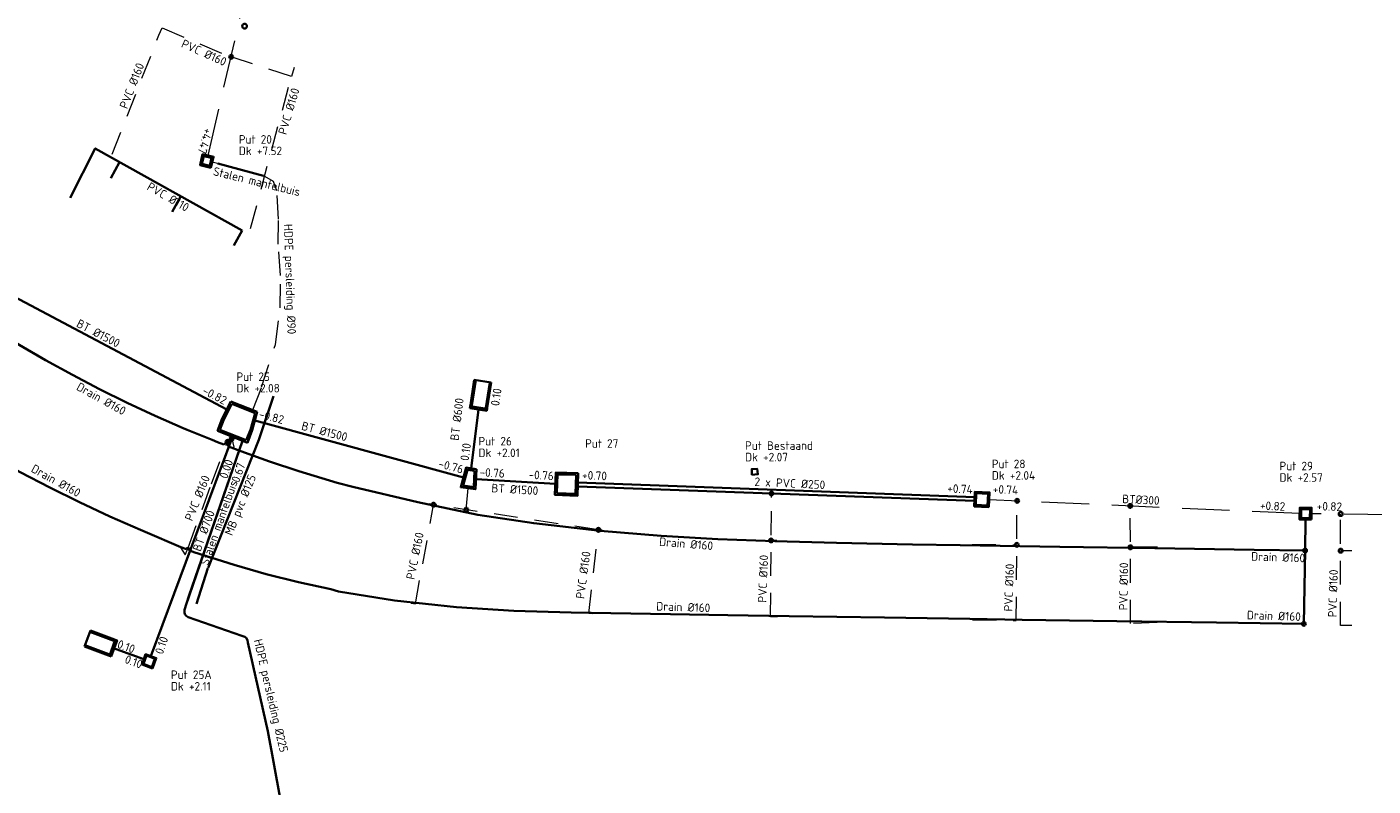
# Model space of a CAD drawing. Header units: metres. Extents: x 146089 to 148495, y 409778 to 410773.
# Tile 17 of 19: x 148242 to 148384, y 410428 to 410508. Entities that reach past the tile are written whole.
import ezdxf

# ---------------------------------------------------------------- set-up
doc = ezdxf.new("R2010")
doc.units = ezdxf.units.M
doc.linetypes.add('RI-HWA', pattern=[7.4, 5, -2.4])
doc.linetypes.add('RI-HWA_KOLKAANSLUITING', pattern=[4.3, 2.5, -1.8])
for name, color, linetype, lineweight in [('B-WE-RI-HWA_KOLKAANSLUITING_PVC_160-G', 150, 'RI-HWA_KOLKAANSLUITING', 18), ('B-WE-RI-HWA_TRANSPORTLEIDING-G', 150, 'RI-HWA', 18), ('kl-nw-mantelbuis', 157, 'Continuous', 35), ('kl-nw-mantelbuis_staal', 132, 'Continuous', 35), ('wh-nw-beton1500', 23, 'riolering', 35), ('wh-nw-beton600', 93, 'riolering', 35), ('wh-nw-beton700', 103, 'riolering', 35), ('wh-nw-drainage', 130, 'drainage', 35), ('wh-nw-hdpe225', 170, 'riolering', 35), ('wh-nw-inlaat', 7, 'Continuous', 35), ('wh-nw-inspectieput', 82, 'Continuous', 35), ('wh-nw-kolk_Trottoirkolk rws', 7, 'Continuous', 35), ('wh-nw-pvc110', 170, 'riolering', 35), ('wh-nw-pvc250', 170, 'riolering', 35), ('wh-nw-t18_500', 7, 'Continuous', 18), ('wh-nw-uitstroombak', 7, 'Continuous', 35), ('X-XX-AL-T18', 10, 'Continuous', 18)]:
    doc.layers.add(name, color=color, linetype=linetype, lineweight=lineweight)
doc.styles.add('NLCS-ISO', font='NLCS-ISO.TTF')
doc.linetypes.add('drainage', pattern='A,4,-1,1,-1,[21,RTW.shx,S=1,R=90,X=-1,Y=0]', length=7)
doc.linetypes.add('riolering', pattern='A,28,-5,[22,RTW.shx,S=1,R=0,X=0,Y=0],-5', length=38)

# ---------------------------------------------------------------- blocks, each defined once
blk = doc.blocks.new('A$C1F73153F')
at = {"layer": 'wh-nw-uitstroombak'}
for p, q in [((-0.3, 0.9), (-3, 0.9)), ((-3, 0.9), (-3, -0.9)), ((-0.3, 0.75), (-3, 0.75)), ((-0.3, 0.75), (-0.3, 0.9)), ((-0.3, 0.9), (-0.2, 0.9)), ((-0.3, 0.75), (-0.2, 0.75)), ((-0.3, -0.75), (-3, -0.75)), ((-3, -0.75), (-0.3, -0.75)), ((-3, -0.9), (-0.3, -0.9)), ((-0.3, -0.9), (-0.3, -0.75)), ((-0.3, -0.75), (-0.2, -0.75)), ((-0.3, -0.9), (-0.2, -0.9))]:
    blk.add_line(p, q, dxfattribs=at)
at = {"layer": 'wh-nw-uitstroombak', "flags": 128}
blk.add_lwpolyline([(0, -0.9), (0, 0.9), (-0.2, 0.9), (-0.2, -0.9)], close=True, dxfattribs=at)

msp = doc.modelspace()

# ---------------------------------------------------------------- linework, layer by layer
at = {"color": 3}
msp.add_polyline3d([(148262.16, 410465.81, 2.05), (148262.64, 410467.07, 2.08), (148263.54, 410468.87, 2.12), (148266.3, 410467.82, 2.11), (148265.79, 410465.96, 2.08), (148265.29, 410464.61, 2.05)], close=True, dxfattribs=at)
at = {"layer": 'B-WE-RI-HWA_KOLKAANSLUITING_PVC_160-G'}
for points in [[(148251.02, 410494.93), (148255.96, 410507.45)], [(148255.96, 410507.45), (148256.29, 410508.24)], [(148256.29, 410508.24), (148263.37, 410505.24)], [(148263.37, 410505.24), (148263.57, 410505.19)], [(148263.76, 410505.12), (148263.57, 410505.19)], [(148269.91, 410503.11), (148263.76, 410505.12)], [(148270.2, 410504.05), (148269.91, 410503.11)], [(148265.6, 410487.12), (148269.91, 410503.11)], [(148267.12, 410492.61), (148261.58, 410494.11)], [(148268.01, 410492.05), (148267.12, 410492.61)], [(148268.36, 410491.1), (148268.01, 410492.05)], [(148268.56, 410488.09), (148268.36, 410491.1)], [(148268.51, 410485.47), (148268.56, 410488.09)], [(148268.77, 410482.17), (148268.51, 410485.47)], [(148268.71, 410478.77), (148268.77, 410482.17)], [(148268.24, 410474.92), (148268.71, 410478.77)], [(148266.77, 410470.43), (148268.24, 410474.92)], [(148265.83, 410468.03), (148266.77, 410470.43)], [(148263.26, 410464.87), (148263.62, 410465.01)], [(148263.62, 410465.01), (148263.85, 410464.13)], [(148261.48, 410460.27), (148263.26, 410464.87)], [(148259.04, 410453.52), (148261.48, 410460.27)], [(148288.32, 410457.53), (148288.52, 410459.79)], [(148282.96, 410447.62), (148284.87, 410458.06)], [(148284.87, 410458.06), (148284.44, 410458.14)], [(148302.23, 410455.41), (148284.87, 410458.06)], [(148320.35, 410446.27), (148320.45, 410458.8)], [(148320.45, 410458.8), (148320.45, 410459.23)], [(148346.22, 410445.86), (148346.31, 410458.26)], [(148346.31, 410458.26), (148346.32, 410458.47)], [(148358.23, 410457.72), (148358.23, 410457.93)], [(148358.26, 410445.55), (148358.23, 410457.72)], [(148380.37, 410445.35), (148380.38, 410456.89)], [(148380.38, 410456.89), (148380.38, 410457.08)], [(148301.21, 410446.61), (148302.23, 410455.41)], [(148302.61, 410455.39), (148302.23, 410455.41)], [(148321.03, 410454.29), (148320.41, 410454.3)], [(148341.58, 410453.88), (148346.28, 410453.84)], [(148258.73, 410452.8), (148259.04, 410453.52)], [(148361.08, 410453.59), (148358.24, 410453.58)], [(148381.57, 410453.22), (148380.38, 410453.22)], [(148282.53, 410447.71), (148282.96, 410447.62)], [(148301.58, 410446.59), (148301.21, 410446.61)], [(148321.09, 410446.26), (148320.35, 410446.27)], [(148341.61, 410445.94), (148346.22, 410445.86)], [(148361.07, 410445.67), (148358.26, 410445.55)], [(148381.56, 410445.34), (148380.37, 410445.35)]]:
    msp.add_lwpolyline(points, dxfattribs=at)
at = {"layer": 'B-WE-RI-HWA_TRANSPORTLEIDING-G'}
for points in [[(148261.13, 410494.8, 4.47), (148274.47, 410552.08, 4.29)], [(148376.07, 410457.12, 0.82), (148343.38, 410458.58, 0.74)], [(148400.54, 410456.75, 2.12), (148377.31, 410457.11, 0.82)]]:
    msp.add_polyline3d(points, dxfattribs=at)
at = {"layer": 'kl-nw-mantelbuis'}
for points in [[(148266.97, 410492.65, 6.22), (148262.15, 410493.95, 6.3)], [(148261.15, 410451.41, 1.3), (148266.48, 410464.87, 1.07), (148268.01, 410469.48, 1.12)], [(148261.12, 410451.37, 1.26), (148259.92, 410447.64, 0.96)]]:
    msp.add_polyline3d(points, dxfattribs=at)
at = {"layer": 'kl-nw-mantelbuis', "linetype": 'Continuous'}
msp.add_circle((148264.98, 410508.41, 6.58), 0.25, dxfattribs=at)
at = {"layer": 'kl-nw-mantelbuis_staal', "linetype": 'Continuous'}
msp.add_polyline3d([(148264.53, 410464.08, 0.67), (148258.8, 410447.44, 0.65)], dxfattribs=at)
at = {"layer": 'wh-nw-beton1500'}
for points in [[(148263.11, 410468.08, -0.82), (148236.67, 410482.06, -0.75)], [(148288.01, 410460.93, -0.76), (148266.07, 410466.93, -0.82)], [(148297.7, 410460.27, -0.76), (148289.35, 410460.73, -0.76)]]:
    msp.add_polyline3d(points, dxfattribs=at)
at = {"layer": 'wh-nw-beton600'}
msp.add_line((148288.85, 410461.88, 0.1), (148289.59, 410468.08, 0.1), dxfattribs=at)
at = {"layer": 'wh-nw-beton700', "linetype": 'Continuous'}
for points in [[(148255.12, 410442.13, 0.1), (148263.69, 410465.2, 0)], [(148254.37, 410441.79, 0.1), (148251.06, 410443.01, 0.1)]]:
    msp.add_polyline3d(points, dxfattribs=at)
at = {"layer": 'wh-nw-drainage', "color": 0}
for points in [[(148262.81, 410464.38, 0.84), (148262.14, 410464.64, 0.84), (148261.55, 410464.87, 0.84), (148258.92, 410465.95, 0.84), (148258.5, 410466.12, 0.85), (148255.57, 410467.41, 0.85), (148252.63, 410468.77, 0.86), (148249.72, 410470.21, 0.87), (148246.85, 410471.71, 0.87), (148244.01, 410473.27, 0.88), (148241.24, 410474.89, 0.89), (148240.6, 410475.28, 0.89), (148238.45, 410476.6, 0.9), (148235.73, 410478.36, 0.9), (148234.33, 410479.31, 0.91)], [(148258.26, 410453.59, 0.86), (148254.51, 410455.22, 0.85), (148254.01, 410455.43, 0.85), (148250.8, 410456.83, 0.86), (148247.61, 410458.31, 0.88), (148244.47, 410459.87, 0.89), (148241.36, 410461.49, 0.9), (148238.29, 410463.18, 0.91), (148235.26, 410464.95, 0.92), (148234.53, 410465.4, 0.92), (148232.27, 410466.78, 0.93), (148229.32, 410468.69, 0.94), (148228.66, 410469.14, 0.95)], [(148263.27, 410464.2, 0.83), (148263.18, 410464.67, 0.97), (148262.81, 410464.38, 0.84)], [(148274.72, 410460.36, 0.79), (148270.69, 410461.58, 0.81), (148267.61, 410462.6, 0.82), (148264.57, 410463.7, 0.83), (148263.27, 410464.2, 0.83)], [(148274.72, 410460.36, 0.79), (148276.38, 410459.95, 0.79), (148283.21, 410458.32, 0.78), (148289.52, 410457, 0.78), (148295.43, 410456.11, 0.75), (148302.41, 410455.31, 0.7), (148308.85, 410454.79, 0.69), (148314.82, 410454.44, 0.63), (148320.8, 410454.22, 0.64), (148327.3, 410454.05, 0.66), (148335.3, 410453.87, 0.69), (148340.33, 410453.79, 0.74), (148350.8, 410453.64, 0.8), (148360.82, 410453.5, 0.98), (148371.29, 410453.31, 1.16), (148376.63, 410453.23, 1.26)], [(148376.5, 410445.52, 1.35), (148376.63, 410453.23, 1.35), (148376.66, 410456.49, 1.35)], [(148259.04, 410453.52, 0.92), (148258.75, 410453.4, 0.89), (148258.26, 410453.59, 0.86)], [(148259.04, 410453.52, 0.92), (148259.2, 410453.23, 0.9), (148259.63, 410453.07, 0.9)], [(148274.07, 410449.16, 0.79), (148270.64, 410449.9, 0.8), (148267.24, 410450.76, 0.81), (148263.87, 410451.74, 0.82), (148259.63, 410453.07, 0.9)], [(148274.07, 410449.16, 0.79), (148274.86, 410448.92, 0.81), (148280.77, 410447.99, 0.76), (148287.3, 410447.26, 0.74), (148293.33, 410446.9, 0.73), (148299.37, 410446.73, 0.71), (148309.82, 410446.55, 0.68), (148315.84, 410446.44, 0.66), (148322.32, 410446.34, 0.64), (148332.36, 410446.18, 0.66), (148341.33, 410446.04, 0.68), (148346.84, 410445.95, 0.75), (148356.81, 410445.81, 0.92), (148367.3, 410445.67, 1.14), (148376.5, 410445.52, 1.35)]]:
    msp.add_polyline3d(points, dxfattribs=at)
at = {"layer": 'wh-nw-hdpe225', "linetype": 'Continuous'}
msp.add_polyline3d([(148268.9, 410426.19, 5.53), (148267.89, 410431.76, 2.3), (148267.48, 410433.83, 1.1), (148267.41, 410434.23, 0.96), (148265.31, 410443.57, 0.72), (148265.28, 410443.79, 0.71), (148265.16, 410444.06, 0.72), (148265, 410444.17, 0.71), (148264.7, 410444.27, 0.73), (148259.04, 410446.22, 0.68), (148258.83, 410446.36, 0.67), (148258.69, 410446.55, 0.66), (148258.64, 410446.73, 0.65), (148258.66, 410447, 0.64), (148259.12, 410448.44, 0.67), (148264.77, 410464.78, 0.67)], dxfattribs=at)
at = {"layer": 'wh-nw-inlaat'}
for centre in [(148263.57, 410505.19, 5), (148263.62, 410465.01, 0.88), (148263.18, 410464.67, 0.97), (148320.45, 410459.23, 0.89), (148284.87, 410458.06, 0.76), (148346.32, 410458.47, 1.16), (148358.23, 410457.93, 1.21), (148288.32, 410457.53, 0.75), (148380.38, 410457.08, 1.39), (148302.23, 410455.41, 0.68), (148320.41, 410454.3, 1.15), (148346.28, 410453.84, 1.28), (148358.24, 410453.58, 1.28), (148376.63, 410453.23, 1.26), (148380.38, 410453.22, 1.61), (148376.5, 410445.52, 1.35)]:
    msp.add_circle(centre, 0.2, dxfattribs=at)
at = {"layer": 'wh-nw-inspectieput'}
for p, q in [((148262.62, 410467.12), (148263.54, 410468.91)), ((148262.79, 410467.03), (148263.64, 410468.66)), ((148263.29, 410467.99), (148263.11, 410468.08)), ((148266.32, 410467.82), (148263.54, 410468.91)), ((148266.08, 410467.7), (148263.64, 410468.66)), ((148263.98, 410468.52), (148264.05, 410468.71)), ((148264.1, 410468.47), (148264.17, 410468.66)), ((148264.22, 410468.43), (148264.29, 410468.61)), ((148264.34, 410468.38), (148264.42, 410468.57)), ((148265.76, 410467.83), (148265.83, 410468.01)), ((148265.78, 410465.89), (148266.32, 410467.82)), ((148262.62, 410467.12), (148262.11, 410465.82)), ((148262.79, 410467.03), (148262.37, 410465.93)), ((148265.59, 410465.94), (148266.08, 410467.7)), ((148265.88, 410466.98), (148266.07, 410466.93)), ((148262.11, 410465.82), (148265.27, 410464.58)), ((148262.37, 410465.93), (148265.16, 410464.84)), ((148264.77, 410464.78), (148264.84, 410464.96)), ((148265.16, 410464.84), (148265.59, 410465.94)), ((148265.27, 410464.58), (148265.78, 410465.89))]:
    msp.add_line(p, q, dxfattribs=at)
at = {"layer": 'wh-nw-inspectieput', "flags": 128}
for points in [[(148261.44, 410493.52), (148260.29, 410493.79), (148260.56, 410494.94), (148261.71, 410494.67)], [(148261.31, 410493.72), (148260.49, 410493.91), (148260.68, 410494.74), (148261.5, 410494.55)], [(148289.41, 410461.79), (148289.29, 410459.68), (148287.74, 410459.9), (148288.29, 410461.96)], [(148289.2, 410461.62), (148289.1, 410459.91), (148287.99, 410460.07), (148288.44, 410461.74)], [(148300.1, 410461.38), (148300.02, 410458.98), (148297.65, 410459.09), (148297.75, 410461.46)], [(148299.89, 410461.19), (148299.82, 410459.19), (148297.86, 410459.28), (148297.94, 410461.25)], [(148343.34, 410457.81), (148341.8, 410457.88), (148341.87, 410459.42), (148343.41, 410459.35)], [(148343.2, 410457.97), (148341.96, 410458.03), (148342.02, 410459.26), (148343.26, 410459.2)], [(148255.27, 410440.82), (148254.18, 410441.24), (148254.56, 410442.33), (148255.68, 410441.92)], [(148255.2, 410440.98), (148254.33, 410441.31), (148254.64, 410442.18), (148255.52, 410441.85)]]:
    msp.add_lwpolyline(points, close=True, dxfattribs=at)
at = {"layer": 'wh-nw-inspectieput', "elevation": 2.37, "flags": 128}
for points in [[(148377.3, 410456.49), (148376.06, 410456.5), (148376.08, 410457.74), (148377.32, 410457.73)], [(148377.15, 410456.64), (148376.21, 410456.65), (148376.22, 410457.59), (148377.16, 410457.58)]]:
    msp.add_lwpolyline(points, close=True, dxfattribs=at)
at = {"layer": 'wh-nw-inspectieput'}
msp.add_polyline3d([(148318.39, 410461.2, 2.07), (148319.03, 410461.26, 2.05), (148318.94, 410461.84, 2.08), (148318.38, 410461.8, 2.08), (148318.39, 410461.2, 2.07)], dxfattribs=at)
at = {"layer": 'wh-nw-pvc110', "elevation": 5.75}
for points in [[(148264.71, 410486.91), (148249.25, 410495.54), (148246.61, 410490.34)], [(148251.81, 410494.11), (148250.89, 410492.43)], [(148258.26, 410490.51), (148257.37, 410488.88)], [(148264.71, 410486.91), (148263.84, 410485.33)]]:
    msp.add_lwpolyline(points, dxfattribs=at)
at = {"layer": 'wh-nw-pvc250'}
for points in [[(148300.05, 410459.98, 0.7), (148341.83, 410458.45, 0.74)], [(148300.07, 410460.38, 0.7), (148341.85, 410458.85, 0.74)]]:
    msp.add_polyline3d(points, dxfattribs=at)
at = {"layer": 'wh-nw-t18_500', "color": 5}
msp.add_polyline3d([(148258.22, 410453.56, 1.83), (148258.73, 410452.8, 0.91)], dxfattribs=at)

# ---------------------------------------------------------------- block references
at = {"layer": 'wh-nw-kolk_Trottoirkolk rws', "color": 5, "rotation": 261.1373214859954}
msp.add_blockref('A$C1F73153F', (148289.59, 410468.08), dxfattribs=at)
at = {"layer": 'wh-nw-uitstroombak', "rotation": 339.590276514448}
msp.add_blockref('A$C1F73153F', (148251.24, 410442.94), dxfattribs=at)

# ---------------------------------------------------------------- texts
at = {"layer": 'X-XX-AL-T18', "style": 'NLCS-ISO'}
for s, rotation, p in [('PVC %%C160', 335.8597, (148258.23, 410506.24, -1.38)), ('PVC %%C160', 68.6063, (148252.61, 410499.64, -1.38)), ('PVC %%C160', 73.5928, (148269.36, 410496.92, -1.38)), ('PVC %%C110', 330.0775, (148254.61, 410491.26, -1.38)), ('Drain %%C160', 331.0468, (148247.19, 410470.19, -0.2)), ('Drain %%C160', 331.0468, (148242.42, 410461.57, -0.2)), ('PVC %%C160', 68.0401, (148259.48, 410456.26, -1.38)), ('MB pvc %%C125', 67.8645, (148263.66, 410454.73, -1.38)), ('BT%%C300', 357.1949, (148357.36, 410458.23)), ('PVC %%C160', 78.4606, (148282.85, 410450.12, -1.38)), ('PVC %%C160', 82.2104, (148300.73, 410448.11, -1.38)), ('Drain %%C160', 355.3849, (148308.6, 410453.73, -0.2)), ('PVC %%C160', 87.8169, (148319.92, 410447.74, -1.38)), ('PVC %%C160', 87.9181, (148345.82, 410446.81, -1.38)), ('PVC %%C160', 89.1988, (148357.94, 410446.94, -1.38)), ('Drain %%C160', 358.1177, (148370.94, 410452.18, -0.2)), ('PVC %%C160', 88.3959, (148379.95, 410446.2, -1.38)), ('Drain %%C160', 358.1177, (148308.31, 410446.93, -0.2)), ('Drain %%C160', 358.1177, (148370.49, 410446.01, -0.2))]:
    msp.add_text(s, height=0.9, rotation=rotation, dxfattribs=at).set_placement(p)
for s, p in [('Put 20', (148264.37, 410496.05)), ('Dk +7.52', (148264.37, 410494.84)), ('Put 25', (148264.12, 410471.08)), ('Dk +2.08', (148264.12, 410469.87)), ('Put 26', (148289.6, 410464.29)), ('Put 27', (148300.83, 410464.05)), ('Dk +2.01', (148289.6, 410463.07)), ('Put Bestaand', (148317.67, 410463.83)), ('Dk +2.07', (148317.67, 410462.62)), ('Put 28', (148343.65, 410461.9)), ('Put 29', (148373.94, 410461.68)), ('Dk +2.04', (148343.65, 410460.69)), ('Dk +2.57', (148373.94, 410460.47)), ('Put 25A', (148257.22, 410439.72)), ('Dk +2.11', (148257.22, 410438.5))]:
    msp.add_text(s, height=0.9, dxfattribs=at).set_placement(p)
at = {"layer": 'X-XX-AL-T18', "char_height": 0.9, "attachment_point": 1, "line_spacing_factor": 0.903614, "style": 'NLCS-ISO'}
for s, insert, rotation in [('+4.47', (148261.6, 410497.53), 255.5355), ('Stalen mantelbuis', (148261.81, 410493.62, 5.51), 346.1927), ('HDPE persleiding %%C90', (148270.02, 410487.62, 5.51), 271.8465), ('BT %%C1500', (148247.6, 410477.63), 332.5408), ('0.10', (148290.89, 410468.53), 81.5825), ('-0.82', (148260.86, 410470.57), 332.5408), ('BT %%C600', (148286.62, 410464.87), 82.9961), ('-0.82', (148266.64, 410468.07), 345.3358), ('BT %%C1500', (148271.12, 410466.83), 345.3358), ('0.10', (148287.67, 410462.76), 81.5825), ('0.00', (148262.3, 410461.01), 71.2589), ('0.67', (148263.56, 410460.6), 71.2589), ('-0.76', (148285.54, 410462.86), 345.3358), ('Stalen mantelbuis', (148260.28, 410451.9, 5.51), 70.4064), ('-0.76', (148289.75, 410461.95), 356.5286), ('-0.76', (148294.91, 410461.69), 356.5286), ('+0.70', (148300.54, 410461.64), 357.3188), ('2 x PVC %%C250', (148318.69, 410460.94), 357.3188), ('BT %%C1500', (148291, 410460.27), 356.5286), ('+0.74', (148338.99, 410460.24), 357.3188), ('+0.74', (148343.78, 410460.16), 357.1949), ('+0.82', (148371.91, 410458.44), 357.1949), ('+0.82', (148377.88, 410458.37), 358.2189), ('BT %%C700', (148259.49, 410453.37), 69.9268), ('0.10', (148251.8, 410443.87), 339.8403), ('0.10', (148255.51, 410442.53), 71.2589), ('HDPE persleiding %%C225 ', (148266.81, 410444.01, 5.51), 283.1621), ('0.10', (148252.59, 410442.28), 339.8403)]:
    msp.add_mtext(s, dxfattribs=dict(at, insert=insert, rotation=rotation))

doc.saveas('drawing.dxf')
